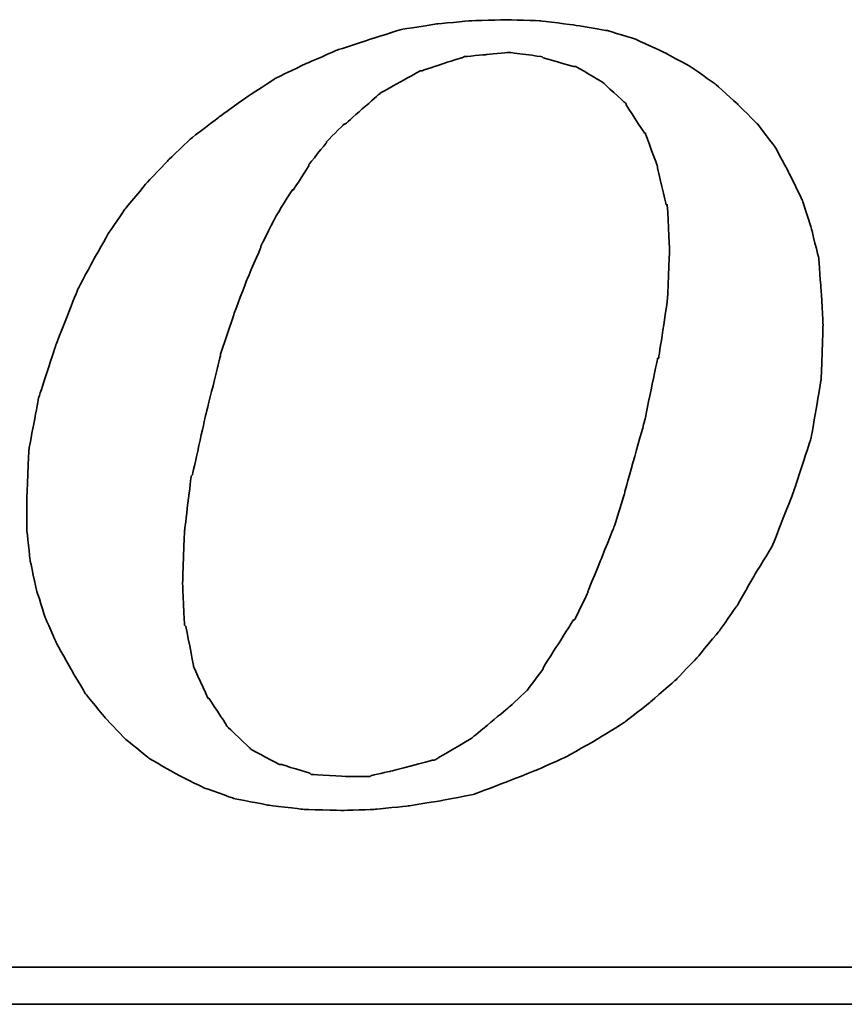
# Model space of a CAD drawing. Header units: millimetres. Extents: x 32 to 866, y -77 to 199.
# Tile 45 of 53: x 726.43 to 731.4, y -7.51 to -1.58. Entities that reach past the tile are written whole.
import ezdxf

# ---------------------------------------------------------------- set-up
doc = ezdxf.new("R2010")
doc.units = ezdxf.units.MM
doc.header["$LTSCALE"] = 0.15
doc.layers.add('DIM', color=4, linetype='CONTINUOUS')
doc.layers.add('layer 1', color=7, linetype='CONTINUOUS')

# ---------------------------------------------------------------- blocks, each defined once
blk = doc.blocks.new('TBI MOTION logo(完整正式版)')
at = {"layer": 'layer 1', "color": 22, "lineweight": 35}
for points, knots in [([(35.79625, -6.98375), (35.79625, -6.98375), (36.23125, -7.43875), (36.23125, -7.43875), (36.23125, -7.43875), (36.23125, -7.43875), (36.75625, -7.87125), (36.75625, -7.87125), (36.75625, -7.87125), (36.75625, -7.87125), (37.33125, -8.20375), (37.33125, -8.20375), (37.33125, -8.20375), (37.33125, -8.20375), (37.95625, -8.51875), (37.95625, -8.51875), (37.95625, -8.51875), (37.95625, -8.51875), (38.62625, -8.75875), (38.62625, -8.75875), (38.62625, -8.75875), (38.62625, -8.75875), (39.37125, -8.90375), (39.37125, -8.90375), (39.37125, -8.90375), (39.37125, -8.90375), (40.14125, -8.99875), (40.14125, -8.99875), (40.14125, -8.99875), (40.14125, -8.99875), (41.02625, -9.02375), (41.02625, -9.02375), (41.02625, -9.02375), (41.02625, -9.02375), (41.74625, -8.99875), (41.74625, -8.99875), (41.74625, -8.99875), (41.74625, -8.99875), (42.46625, -8.92375), (42.46625, -8.92375), (42.46625, -8.92375), (42.46625, -8.92375), (43.21125, -8.80625), (43.21125, -8.80625), (43.21125, -8.80625), (43.21125, -8.80625), (43.93125, -8.66375), (43.93125, -8.66375), (43.93125, -8.66375), (43.93125, -8.66375), (44.62625, -8.39875), (44.62625, -8.39875), (44.62625, -8.39875), (44.62625, -8.39875), (45.29625, -8.13375), (45.29625, -8.13375), (45.29625, -8.13375), (45.29625, -8.13375), (45.94625, -7.84375), (45.94625, -7.84375), (45.94625, -7.84375), (45.94625, -7.84375), (46.61625, -7.46375), (46.61625, -7.46375), (46.61625, -7.46375), (46.61625, -7.46375), (47.24125, -7.07875), (47.24125, -7.07875), (47.24125, -7.07875), (47.24125, -7.07875), (47.81625, -6.62375), (47.81625, -6.62375), (47.81625, -6.62375), (47.81625, -6.62375), (48.36875, -6.14375), (48.36875, -6.14375), (48.36875, -6.14375), (48.36875, -6.14375), (48.84625, -5.64125), (48.84625, -5.64125), (48.84625, -5.64125), (48.84625, -5.64125), (49.32625, -5.06375), (49.32625, -5.06375), (49.32625, -5.06375), (49.32625, -5.06375), (49.71125, -4.51374), (49.71125, -4.51374), (49.71125, -4.51374), (49.71125, -4.51374), (50.09625, -3.83874), (50.09625, -3.83874), (50.09625, -3.83874), (50.09625, -3.83874), (50.48125, -3.21374), (50.48125, -3.21374), (50.48125, -3.21374), (50.48125, -3.21374), (50.96125, -1.99125), (50.96125, -1.99125), (50.96125, -1.99125), (50.96125, -1.99125), (51.34375, -0.81875), (51.34375, -0.81875), (51.34375, -0.81875), (51.34375, -0.81875), (51.56125, 0.45624), (51.56125, 0.45624), (51.56125, 0.45624), (51.56125, 0.45624), (51.60625, 1.67624), (51.60625, 1.67624), (51.60625, 1.67624), (51.60625, 1.67624), (51.56125, 2.44625), (51.56125, 2.44625), (51.56125, 2.44625), (51.56125, 2.44625), (51.51125, 3.14125), (51.51125, 3.14125), (51.51125, 3.14125), (51.51125, 3.14125), (51.34375, 3.81125), (51.34375, 3.81125), (51.34375, 3.81125), (51.34375, 3.81125), (51.15125, 4.41125), (51.15125, 4.41125), (51.15125, 4.41125), (51.15125, 4.41125), (50.86125, 5.01125), (50.86125, 5.01125), (50.86125, 5.01125), (50.86125, 5.01125), (50.55125, 5.58875), (50.55125, 5.58875), (50.55125, 5.58875), (50.55125, 5.58875), (50.16625, 6.09125), (50.16625, 6.09125), (50.16625, 6.09125), (50.16625, 6.09125), (49.71125, 6.54875), (49.71125, 6.54875), (49.71125, 6.54875), (49.71125, 6.54875), (49.23125, 6.98125), (49.23125, 6.98125), (49.23125, 6.98125), (49.23125, 6.98125), (48.67875, 7.36625), (48.67875, 7.36625), (48.67875, 7.36625), (48.67875, 7.36625), (48.10375, 7.67625), (48.10375, 7.67625), (48.10375, 7.67625), (48.10375, 7.67625), (47.48125, 7.96375), (47.48125, 7.96375), (47.48125, 7.96375), (47.48125, 7.96375), (46.85625, 8.15625), (46.85625, 8.15625), (46.85625, 8.15625), (46.85625, 8.15625), (46.13625, 8.27624), (46.13625, 8.27624), (46.13625, 8.27624), (46.13625, 8.27624), (45.39125, 8.37125), (45.39125, 8.37125), (45.39125, 8.37125), (45.39125, 8.37125), (44.62625, 8.39624), (44.62625, 8.39624), (44.62625, 8.39624), (44.62625, 8.39624), (43.83625, 8.37125), (43.83625, 8.37125), (43.83625, 8.37125), (43.83625, 8.37125), (43.09125, 8.30125), (43.09125, 8.30125), (43.09125, 8.30125), (43.09125, 8.30125), (42.32125, 8.18125), (42.32125, 8.18125), (42.32125, 8.18125), (42.32125, 8.18125), (41.62875, 7.96375), (41.62875, 7.96375), (41.62875, 7.96375), (41.62875, 7.96375), (40.90625, 7.72625), (40.90625, 7.72625), (40.90625, 7.72625), (40.90625, 7.72625), (40.23624, 7.43625), (40.23624, 7.43625), (40.23624, 7.43625), (40.23624, 7.43625), (39.54124, 7.10125), (39.54124, 7.10125), (39.54124, 7.10125), (39.54124, 7.10125), (38.91625, 6.69125), (38.91625, 6.69125), (38.91625, 6.69125), (38.91625, 6.69125), (38.31625, 6.26125), (38.31625, 6.26125), (38.31625, 6.26125), (38.31625, 6.26125), (37.69125, 5.78125), (37.69125, 5.78125), (37.69125, 5.78125), (37.69125, 5.78125), (37.18625, 5.30125), (37.18625, 5.30125), (37.18625, 5.30125), (37.18625, 5.30125), (36.70625, 4.79624), (36.70625, 4.79624), (36.70625, 4.79624), (36.70625, 4.79624), (36.23125, 4.22125), (36.23125, 4.22125), (36.23125, 4.22125), (36.23125, 4.22125), (35.87124, 3.69375), (35.87124, 3.69375), (35.87124, 3.69375), (35.87124, 3.69375), (35.53125, 3.09125), (35.53125, 3.09125), (35.53125, 3.09125), (35.53125, 3.09125), (35.19875, 2.47125), (35.19875, 2.47125), (35.19875, 2.47125), (35.19875, 2.47125), (34.71625, 1.24625), (34.71625, 1.24625), (34.71625, 1.24625), (34.71625, 1.24625), (34.33125, 0.06874), (34.33125, 0.06874), (34.33125, 0.06874), (34.33125, 0.06874), (34.11625, -1.07875), (34.11625, -1.07875), (34.11625, -1.07875), (34.11625, -1.07875), (34.07125, -2.15875), (34.07125, -2.15875), (34.07125, -2.15875), (34.07125, -2.15875), (34.07125, -2.85375), (34.07125, -2.85375), (34.07125, -2.85375), (34.07125, -2.85375), (34.14125, -3.50375), (34.14125, -3.50375), (34.14125, -3.50375), (34.14125, -3.50375), (34.28625, -4.17375), (34.28625, -4.17375), (34.28625, -4.17375), (34.28625, -4.17375), (34.47625, -4.77624), (34.47625, -4.77624), (34.47625, -4.77624), (34.47625, -4.77624), (34.71625, -5.32625), (34.71625, -5.32625), (34.71625, -5.32625), (34.71625, -5.32625), (35.05375, -5.92875), (35.05375, -5.92875), (35.05375, -5.92875), (35.05375, -5.92875), (35.36375, -6.45375), (35.36375, -6.45375), (35.36375, -6.45375), (35.36375, -6.45375), (35.79625, -6.98375), (35.79625, -6.98375)], [0, 0, 0, 0, 0.01388889, 0.01388889, 0.01388889, 0.0138889, 0.02777778, 0.02777778, 0.02777778, 0.02777779, 0.04166667, 0.04166667, 0.04166667, 0.04166668, 0.05555556, 0.05555556, 0.05555556, 0.05555557, 0.06944444, 0.06944444, 0.06944444, 0.06944445, 0.08333333, 0.08333333, 0.08333333, 0.08333334, 0.09722222, 0.09722222, 0.09722222, 0.09722223, 0.11111111, 0.11111111, 0.11111111, 0.11111112, 0.125, 0.125, 0.125, 0.12500001, 0.13888889, 0.13888889, 0.13888889, 0.1388889, 0.15277778, 0.15277778, 0.15277778, 0.15277779, 0.16666667, 0.16666667, 0.16666667, 0.16666668, 0.18055556, 0.18055556, 0.18055556, 0.18055557, 0.19444444, 0.19444444, 0.19444444, 0.19444445, 0.20833333, 0.20833333, 0.20833333, 0.20833334, 0.22222222, 0.22222222, 0.22222222, 0.22222223, 0.23611111, 0.23611111, 0.23611111, 0.23611112, 0.25, 0.25, 0.25, 0.25000001, 0.26388889, 0.26388889, 0.26388889, 0.2638889, 0.27777778, 0.27777778, 0.27777778, 0.27777779, 0.29166667, 0.29166667, 0.29166667, 0.29166668, 0.30555556, 0.30555556, 0.30555556, 0.30555557, 0.31944444, 0.31944444, 0.31944444, 0.31944445, 0.33333333, 0.33333333, 0.33333333, 0.33333334, 0.34722222, 0.34722222, 0.34722222, 0.34722223, 0.36111111, 0.36111111, 0.36111111, 0.36111112, 0.375, 0.375, 0.375, 0.37500001, 0.38888889, 0.38888889, 0.38888889, 0.3888889, 0.40277778, 0.40277778, 0.40277778, 0.40277779, 0.41666667, 0.41666667, 0.41666667, 0.41666668, 0.43055556, 0.43055556, 0.43055556, 0.43055557, 0.44444444, 0.44444444, 0.44444444, 0.44444445, 0.45833333, 0.45833333, 0.45833333, 0.45833334, 0.47222222, 0.47222222, 0.47222222, 0.47222223, 0.48611111, 0.48611111, 0.48611111, 0.48611112, 0.5, 0.5, 0.5, 0.50000001, 0.51388889, 0.51388889, 0.51388889, 0.5138889, 0.52777778, 0.52777778, 0.52777778, 0.52777779, 0.54166667, 0.54166667, 0.54166667, 0.54166668, 0.55555556, 0.55555556, 0.55555556, 0.55555557, 0.56944444, 0.56944444, 0.56944444, 0.56944445, 0.58333333, 0.58333333, 0.58333333, 0.58333334, 0.59722222, 0.59722222, 0.59722222, 0.59722223, 0.61111111, 0.61111111, 0.61111111, 0.61111112, 0.625, 0.625, 0.625, 0.62500001, 0.63888889, 0.63888889, 0.63888889, 0.6388889, 0.65277778, 0.65277778, 0.65277778, 0.65277779, 0.66666667, 0.66666667, 0.66666667, 0.66666668, 0.68055556, 0.68055556, 0.68055556, 0.68055557, 0.69444444, 0.69444444, 0.69444444, 0.69444445, 0.70833333, 0.70833333, 0.70833333, 0.70833334, 0.72222222, 0.72222222, 0.72222222, 0.72222223, 0.73611111, 0.73611111, 0.73611111, 0.73611112, 0.75, 0.75, 0.75, 0.75000001, 0.76388889, 0.76388889, 0.76388889, 0.7638889, 0.77777778, 0.77777778, 0.77777778, 0.77777779, 0.79166667, 0.79166667, 0.79166667, 0.79166668, 0.80555556, 0.80555556, 0.80555556, 0.80555557, 0.81944444, 0.81944444, 0.81944444, 0.81944445, 0.83333333, 0.83333333, 0.83333333, 0.83333334, 0.84722222, 0.84722222, 0.84722222, 0.84722223, 0.86111111, 0.86111111, 0.86111111, 0.86111112, 0.875, 0.875, 0.875, 0.87500001, 0.88888889, 0.88888889, 0.88888889, 0.8888889, 0.90277778, 0.90277778, 0.90277778, 0.90277779, 0.91666667, 0.91666667, 0.91666667, 0.91666668, 0.93055556, 0.93055556, 0.93055556, 0.93055557, 0.94444444, 0.94444444, 0.94444444, 0.94444445, 0.95833333, 0.95833333, 0.95833333, 0.95833334, 0.97222222, 0.97222222, 0.97222222, 0.97222223, 0.98611111, 0.98611111, 0.98611111, 0.98611112, 1, 1, 1, 1]), ([(38.33875, 1.03124), (38.33875, 1.03124), (38.62625, 1.89625), (38.62625, 1.89625), (38.62625, 1.89625), (38.62625, 1.89625), (38.91625, 2.66375), (38.91625, 2.66375), (38.91625, 2.66375), (38.91625, 2.66375), (39.22625, 3.38125), (39.22625, 3.38125), (39.22625, 3.38125), (39.22625, 3.38125), (39.22625, 3.40624), (39.22625, 3.40624), (39.22625, 3.40624), (39.22625, 3.40624), (39.56124, 4.07624), (39.56124, 4.07624), (39.56124, 4.07624), (39.56124, 4.07624), (39.92125, 4.65125), (39.92125, 4.65125), (39.92125, 4.65125), (39.92125, 4.65125), (39.94625, 4.65125), (39.94625, 4.65125), (39.94625, 4.65125), (39.94625, 4.65125), (40.28125, 5.17875), (40.28125, 5.17875), (40.28125, 5.17875), (40.28125, 5.17875), (40.28125, 5.20375), (40.28125, 5.20375), (40.28125, 5.20375), (40.28125, 5.20375), (40.66875, 5.68625), (40.66875, 5.68625), (40.66875, 5.68625), (40.66875, 5.68625), (40.66875, 5.70625), (40.66875, 5.70625), (40.66875, 5.70625), (40.66875, 5.70625), (41.05124, 6.09125), (41.05124, 6.09125), (41.05124, 6.09125), (41.05124, 6.09125), (41.07625, 6.09125), (41.07625, 6.09125), (41.07625, 6.09125), (41.07625, 6.09125), (41.84125, 6.76625), (41.84125, 6.76625), (41.84125, 6.76625), (41.84125, 6.76625), (41.86625, 6.78625), (41.86625, 6.78625), (41.86625, 6.78625), (41.86625, 6.78625), (42.73125, 7.26624), (42.73125, 7.26624), (42.73125, 7.26624), (42.73125, 7.26624), (42.75625, 7.26624), (42.75625, 7.26624), (42.75625, 7.26624), (42.75625, 7.26624), (43.18625, 7.41125), (43.18625, 7.41125), (43.18625, 7.41125), (43.18625, 7.41125), (43.64125, 7.55625), (43.64125, 7.55625), (43.64125, 7.55625), (43.64125, 7.55625), (43.66625, 7.55625), (43.66625, 7.55625), (43.66625, 7.55625), (43.66625, 7.55625), (43.69125, 7.58124), (43.69125, 7.58124), (43.69125, 7.58124), (43.69125, 7.58124), (44.19125, 7.62625), (44.19125, 7.62625), (44.19125, 7.62625), (44.19125, 7.62625), (44.67125, 7.67625), (44.67125, 7.67625), (44.67125, 7.67625), (44.67125, 7.67625), (44.69625, 7.67625), (44.69625, 7.67625), (44.69625, 7.67625), (44.69625, 7.67625), (45.41875, 7.58124), (45.41875, 7.58124), (45.41875, 7.58124), (45.41875, 7.58124), (45.44125, 7.55625), (45.44125, 7.55625), (45.44125, 7.55625), (45.44125, 7.55625), (46.11125, 7.36625), (46.11125, 7.36625), (46.11125, 7.36625), (46.11125, 7.36625), (46.13625, 7.36625), (46.13625, 7.36625), (46.13625, 7.36625), (46.13625, 7.36625), (46.15875, 7.36625), (46.15875, 7.36625), (46.15875, 7.36625), (46.15875, 7.36625), (46.73625, 7.02624), (46.73625, 7.02624), (46.73625, 7.02624), (46.73625, 7.02624), (46.76125, 7.00624), (46.76125, 7.00624), (46.76125, 7.00624), (46.76125, 7.00624), (47.24125, 6.57124), (47.24125, 6.57124), (47.24125, 6.57124), (47.24125, 6.57124), (47.26625, 6.54875), (47.26625, 6.54875), (47.26625, 6.54875), (47.26625, 6.54875), (47.26625, 6.52375), (47.26625, 6.52375), (47.26625, 6.52375), (47.26625, 6.52375), (47.67375, 5.89875), (47.67375, 5.89875), (47.67375, 5.89875), (47.67375, 5.89875), (47.69625, 5.89875), (47.69625, 5.89875), (47.69625, 5.89875), (47.69625, 5.89875), (47.69625, 5.87625), (47.69625, 5.87625), (47.69625, 5.87625), (47.69625, 5.87625), (47.96125, 5.15625), (47.96125, 5.15625), (47.96125, 5.15625), (47.96125, 5.15625), (47.96125, 5.13125), (47.96125, 5.13125), (47.96125, 5.13125), (47.96125, 5.13125), (48.15125, 4.31875), (48.15125, 4.31875), (48.15125, 4.31875), (48.15125, 4.31875), (48.17625, 4.31875), (48.17625, 4.31875), (48.17625, 4.31875), (48.17625, 4.31875), (48.17625, 4.29125), (48.17625, 4.29125), (48.17625, 4.29125), (48.17625, 4.29125), (48.22625, 3.33125), (48.22625, 3.33125), (48.22625, 3.33125), (48.22625, 3.33125), (48.22625, 3.30875), (48.22625, 3.30875), (48.22625, 3.30875), (48.22625, 3.30875), (48.17625, 2.20624), (48.17625, 2.20624), (48.17625, 2.20624), (48.17625, 2.20624), (48.17625, 2.18124), (48.17625, 2.18124), (48.17625, 2.18124), (48.17625, 2.18124), (47.98375, 0.93624), (47.98375, 0.93624), (47.98375, 0.93624), (47.98375, 0.93624), (47.96125, 0.93624), (47.96125, 0.93624), (47.96125, 0.93624), (47.96125, 0.93624), (47.67375, -0.45874), (47.67375, -0.45874), (47.67375, -0.45874), (47.67375, -0.45874), (47.24125, -1.99125), (47.24125, -1.99125), (47.24125, -1.99125), (47.24125, -1.99125), (47.24125, -2.01874), (47.24125, -2.01874), (47.24125, -2.01874), (47.24125, -2.01874), (47.00125, -2.78375), (47.00125, -2.78375), (47.00125, -2.78375), (47.00125, -2.78375), (46.71125, -3.50375), (46.71125, -3.50375), (46.71125, -3.50375), (46.71125, -3.50375), (46.42625, -4.19875), (46.42625, -4.19875), (46.42625, -4.19875), (46.42625, -4.19875), (46.42625, -4.22375), (46.42625, -4.22375), (46.42625, -4.22375), (46.42625, -4.22375), (46.13625, -4.82374), (46.13625, -4.82374), (46.13625, -4.82374), (46.13625, -4.82374), (46.11125, -4.82374), (46.11125, -4.82374), (46.11125, -4.82374), (46.11125, -4.82374), (45.77625, -5.35125), (45.77625, -5.35125), (45.77625, -5.35125), (45.77625, -5.35125), (45.44125, -5.87875), (45.44125, -5.87875), (45.44125, -5.87875), (45.44125, -5.87875), (45.44125, -5.90375), (45.44125, -5.90375), (45.44125, -5.90375), (45.44125, -5.90375), (45.10625, -6.35875), (45.10625, -6.35875), (45.10625, -6.35875), (45.10625, -6.35875), (45.08125, -6.38375), (45.08125, -6.38375), (45.08125, -6.38375), (45.08125, -6.38375), (44.69625, -6.74375), (44.69625, -6.74375), (44.69625, -6.74375), (44.69625, -6.74375), (43.88375, -7.41625), (43.88375, -7.41625), (43.88375, -7.41625), (43.88375, -7.41625), (43.85625, -7.43875), (43.85625, -7.43875), (43.85625, -7.43875), (43.85625, -7.43875), (43.04125, -7.91875), (43.04125, -7.91875), (43.04125, -7.91875), (43.04125, -7.91875), (43.01625, -7.91875), (43.01625, -7.91875), (43.01625, -7.91875), (43.01625, -7.91875), (42.99625, -7.91875), (42.99625, -7.91875), (42.99625, -7.91875), (42.99625, -7.91875), (42.08125, -8.15875), (42.08125, -8.15875), (42.08125, -8.15875), (42.08125, -8.15875), (41.65125, -8.25625), (41.65125, -8.25625), (41.65125, -8.25625), (41.65125, -8.25625), (41.62875, -8.27875), (41.62875, -8.27875), (41.62875, -8.27875), (41.62875, -8.27875), (41.60125, -8.27875), (41.60125, -8.27875), (41.60125, -8.27875), (41.60125, -8.27875), (41.12125, -8.27875), (41.12125, -8.27875), (41.12125, -8.27875), (41.12125, -8.27875), (40.35624, -8.23125), (40.35624, -8.23125), (40.35624, -8.23125), (40.35624, -8.23125), (40.33125, -8.23125), (40.33125, -8.23125), (40.33125, -8.23125), (40.33125, -8.23125), (40.30625, -8.20375), (40.30625, -8.20375), (40.30625, -8.20375), (40.30625, -8.20375), (39.68375, -8.01375), (39.68375, -8.01375), (39.68375, -8.01375), (39.68375, -8.01375), (39.66124, -8.01375), (39.66124, -8.01375), (39.66124, -8.01375), (39.66124, -8.01375), (39.63625, -8.01375), (39.63625, -8.01375), (39.63625, -8.01375), (39.63625, -8.01375), (39.01125, -7.67875), (39.01125, -7.67875), (39.01125, -7.67875), (39.01125, -7.67875), (38.98875, -7.65375), (38.98875, -7.65375), (38.98875, -7.65375), (38.98875, -7.65375), (38.48625, -7.17375), (38.48625, -7.17375), (38.48625, -7.17375), (38.48625, -7.17375), (38.45875, -7.14875), (38.45875, -7.14875), (38.45875, -7.14875), (38.45875, -7.14875), (38.45875, -7.12875), (38.45875, -7.12875), (38.45875, -7.12875), (38.45875, -7.12875), (38.07625, -6.54875), (38.07625, -6.54875), (38.07625, -6.54875), (38.07625, -6.54875), (38.05125, -6.54875), (38.05125, -6.54875), (38.05125, -6.54875), (38.05125, -6.54875), (38.05125, -6.52875), (38.05125, -6.52875), (38.05125, -6.52875), (38.05125, -6.52875), (37.74125, -5.85375), (37.74125, -5.85375), (37.74125, -5.85375), (37.74125, -5.85375), (37.74125, -5.82875), (37.74125, -5.82875), (37.74125, -5.82875), (37.74125, -5.82875), (37.57375, -4.96875), (37.57375, -4.96875), (37.57375, -4.96875), (37.57375, -4.96875), (37.54625, -4.94375), (37.54625, -4.94375), (37.54625, -4.94375), (37.54625, -4.94375), (37.50125, -4.03375), (37.50125, -4.03375), (37.50125, -4.03375), (37.50125, -4.03375), (37.50125, -4.00875), (37.50125, -4.00875), (37.50125, -4.00875), (37.50125, -4.00875), (37.54625, -2.85375), (37.54625, -2.85375), (37.54625, -2.85375), (37.54625, -2.85375), (37.69125, -1.65875), (37.69125, -1.65875), (37.69125, -1.65875), (37.69125, -1.65875), (37.71624, -1.63375), (37.71624, -1.63375), (37.71624, -1.63375), (37.71624, -1.63375), (38.00375, -0.33875), (38.00375, -0.33875), (38.00375, -0.33875), (38.00375, -0.33875), (38.33875, 1.00624), (38.33875, 1.00624), (38.33875, 1.00624), (38.33875, 1.00624), (38.33875, 1.03124), (38.33875, 1.03124)], [0, 0, 0, 0, 0.01010101, 0.01010101, 0.01010101, 0.01010102, 0.02020202, 0.02020202, 0.02020202, 0.02020203, 0.03030303, 0.03030303, 0.03030303, 0.03030304, 0.04040404, 0.04040404, 0.04040404, 0.04040405, 0.05050505, 0.05050505, 0.05050505, 0.05050506, 0.06060606, 0.06060606, 0.06060606, 0.06060607, 0.07070707, 0.07070707, 0.07070707, 0.07070708, 0.08080808, 0.08080808, 0.08080808, 0.08080809, 0.09090909, 0.09090909, 0.09090909, 0.0909091, 0.1010101, 0.1010101, 0.1010101, 0.10101011, 0.11111111, 0.11111111, 0.11111111, 0.11111112, 0.12121212, 0.12121212, 0.12121212, 0.12121213, 0.13131313, 0.13131313, 0.13131313, 0.13131314, 0.14141414, 0.14141414, 0.14141414, 0.14141415, 0.15151515, 0.15151515, 0.15151515, 0.15151516, 0.16161616, 0.16161616, 0.16161616, 0.16161617, 0.17171717, 0.17171717, 0.17171717, 0.17171718, 0.18181818, 0.18181818, 0.18181818, 0.18181819, 0.19191919, 0.19191919, 0.19191919, 0.1919192, 0.2020202, 0.2020202, 0.2020202, 0.20202021, 0.21212121, 0.21212121, 0.21212121, 0.21212122, 0.22222222, 0.22222222, 0.22222222, 0.22222223, 0.23232323, 0.23232323, 0.23232323, 0.23232324, 0.24242424, 0.24242424, 0.24242424, 0.24242425, 0.25252525, 0.25252525, 0.25252525, 0.25252526, 0.26262626, 0.26262626, 0.26262626, 0.26262627, 0.27272727, 0.27272727, 0.27272727, 0.27272728, 0.28282828, 0.28282828, 0.28282828, 0.28282829, 0.29292929, 0.29292929, 0.29292929, 0.2929293, 0.3030303, 0.3030303, 0.3030303, 0.30303031, 0.31313131, 0.31313131, 0.31313131, 0.31313132, 0.32323232, 0.32323232, 0.32323232, 0.32323233, 0.33333333, 0.33333333, 0.33333333, 0.33333334, 0.34343434, 0.34343434, 0.34343434, 0.34343435, 0.35353535, 0.35353535, 0.35353535, 0.35353536, 0.36363636, 0.36363636, 0.36363636, 0.36363637, 0.37373737, 0.37373737, 0.37373737, 0.37373738, 0.38383838, 0.38383838, 0.38383838, 0.38383839, 0.39393939, 0.39393939, 0.39393939, 0.3939394, 0.4040404, 0.4040404, 0.4040404, 0.40404041, 0.41414141, 0.41414141, 0.41414141, 0.41414142, 0.42424242, 0.42424242, 0.42424242, 0.42424243, 0.43434343, 0.43434343, 0.43434343, 0.43434344, 0.44444444, 0.44444444, 0.44444444, 0.44444445, 0.45454545, 0.45454545, 0.45454545, 0.45454546, 0.46464646, 0.46464646, 0.46464646, 0.46464647, 0.47474747, 0.47474747, 0.47474747, 0.47474748, 0.48484848, 0.48484848, 0.48484848, 0.48484849, 0.49494949, 0.49494949, 0.49494949, 0.4949495, 0.50505051, 0.50505051, 0.50505051, 0.50505052, 0.51515152, 0.51515152, 0.51515152, 0.51515153, 0.52525253, 0.52525253, 0.52525253, 0.52525254, 0.53535354, 0.53535354, 0.53535354, 0.53535355, 0.54545455, 0.54545455, 0.54545455, 0.54545456, 0.55555556, 0.55555556, 0.55555556, 0.55555557, 0.56565657, 0.56565657, 0.56565657, 0.56565658, 0.57575758, 0.57575758, 0.57575758, 0.57575759, 0.58585859, 0.58585859, 0.58585859, 0.5858586, 0.5959596, 0.5959596, 0.5959596, 0.59595961, 0.60606061, 0.60606061, 0.60606061, 0.60606062, 0.61616162, 0.61616162, 0.61616162, 0.61616163, 0.62626263, 0.62626263, 0.62626263, 0.62626264, 0.63636364, 0.63636364, 0.63636364, 0.63636365, 0.64646465, 0.64646465, 0.64646465, 0.64646466, 0.65656566, 0.65656566, 0.65656566, 0.65656567, 0.66666667, 0.66666667, 0.66666667, 0.66666668, 0.67676768, 0.67676768, 0.67676768, 0.67676769, 0.68686869, 0.68686869, 0.68686869, 0.6868687, 0.6969697, 0.6969697, 0.6969697, 0.69696971, 0.70707071, 0.70707071, 0.70707071, 0.70707072, 0.71717172, 0.71717172, 0.71717172, 0.71717173, 0.72727273, 0.72727273, 0.72727273, 0.72727274, 0.73737374, 0.73737374, 0.73737374, 0.73737375, 0.74747475, 0.74747475, 0.74747475, 0.74747476, 0.75757576, 0.75757576, 0.75757576, 0.75757577, 0.76767677, 0.76767677, 0.76767677, 0.76767678, 0.77777778, 0.77777778, 0.77777778, 0.77777779, 0.78787879, 0.78787879, 0.78787879, 0.7878788, 0.7979798, 0.7979798, 0.7979798, 0.79797981, 0.80808081, 0.80808081, 0.80808081, 0.80808082, 0.81818182, 0.81818182, 0.81818182, 0.81818183, 0.82828283, 0.82828283, 0.82828283, 0.82828284, 0.83838384, 0.83838384, 0.83838384, 0.83838385, 0.84848485, 0.84848485, 0.84848485, 0.84848486, 0.85858586, 0.85858586, 0.85858586, 0.85858587, 0.86868687, 0.86868687, 0.86868687, 0.86868688, 0.87878788, 0.87878788, 0.87878788, 0.87878789, 0.88888889, 0.88888889, 0.88888889, 0.8888889, 0.8989899, 0.8989899, 0.8989899, 0.89898991, 0.90909091, 0.90909091, 0.90909091, 0.90909092, 0.91919192, 0.91919192, 0.91919192, 0.91919193, 0.92929293, 0.92929293, 0.92929293, 0.92929294, 0.93939394, 0.93939394, 0.93939394, 0.93939395, 0.94949495, 0.94949495, 0.94949495, 0.94949496, 0.95959596, 0.95959596, 0.95959596, 0.95959597, 0.96969697, 0.96969697, 0.96969697, 0.96969698, 0.97979798, 0.97979798, 0.97979798, 0.97979799, 0.98989899, 0.98989899, 0.98989899, 0.989899, 1, 1, 1, 1]), ([(75.90875, -9.47875), (75.90875, -9.47875), (75.90875, -12.28625), (75.90875, -12.28625), (75.90875, -12.28625), (75.90875, -12.28625), (75.90875, -12.47875), (75.90875, -12.47875), (75.90875, -12.47875), (75.90875, -12.47875), (75.71625, -12.47875), (75.71625, -12.47875), (75.71625, -12.47875), (75.71625, -12.47875), (-88.32875, -12.47875), (-88.32875, -12.47875), (-88.32875, -12.47875), (-88.32875, -12.47875), (-88.32875, -13.29375), (-88.32875, -13.29375), (-88.32875, -13.29375), (-88.32875, -13.29375), (82.89125, -13.29375), (82.89125, -13.29375), (82.89125, -13.29375), (82.89125, -13.29375), (75.90875, -9.47875), (75.90875, -9.47875)], [0, 0, 0, 0, 0.14285714, 0.14285714, 0.14285714, 0.14285715, 0.28571429, 0.28571429, 0.28571429, 0.2857143, 0.42857143, 0.42857143, 0.42857143, 0.42857144, 0.57142857, 0.57142857, 0.57142857, 0.57142858, 0.71428571, 0.71428571, 0.71428571, 0.71428572, 0.85714286, 0.85714286, 0.85714286, 0.85714287, 1, 1, 1, 1])]:
    blk.add_open_spline(points, degree=3, knots=knots, dxfattribs=at)

msp = doc.modelspace()

# ---------------------------------------------------------------- block references
at = {"layer": 'DIM', "color": 0, "xscale": 0.2736514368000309, "yscale": 0.2736514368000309, "zscale": 0.2736514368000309}
msp.add_blockref('TBI MOTION logo(完整正式版)', (717.1487, -3.8744), dxfattribs=at)

doc.saveas('drawing.dxf')
